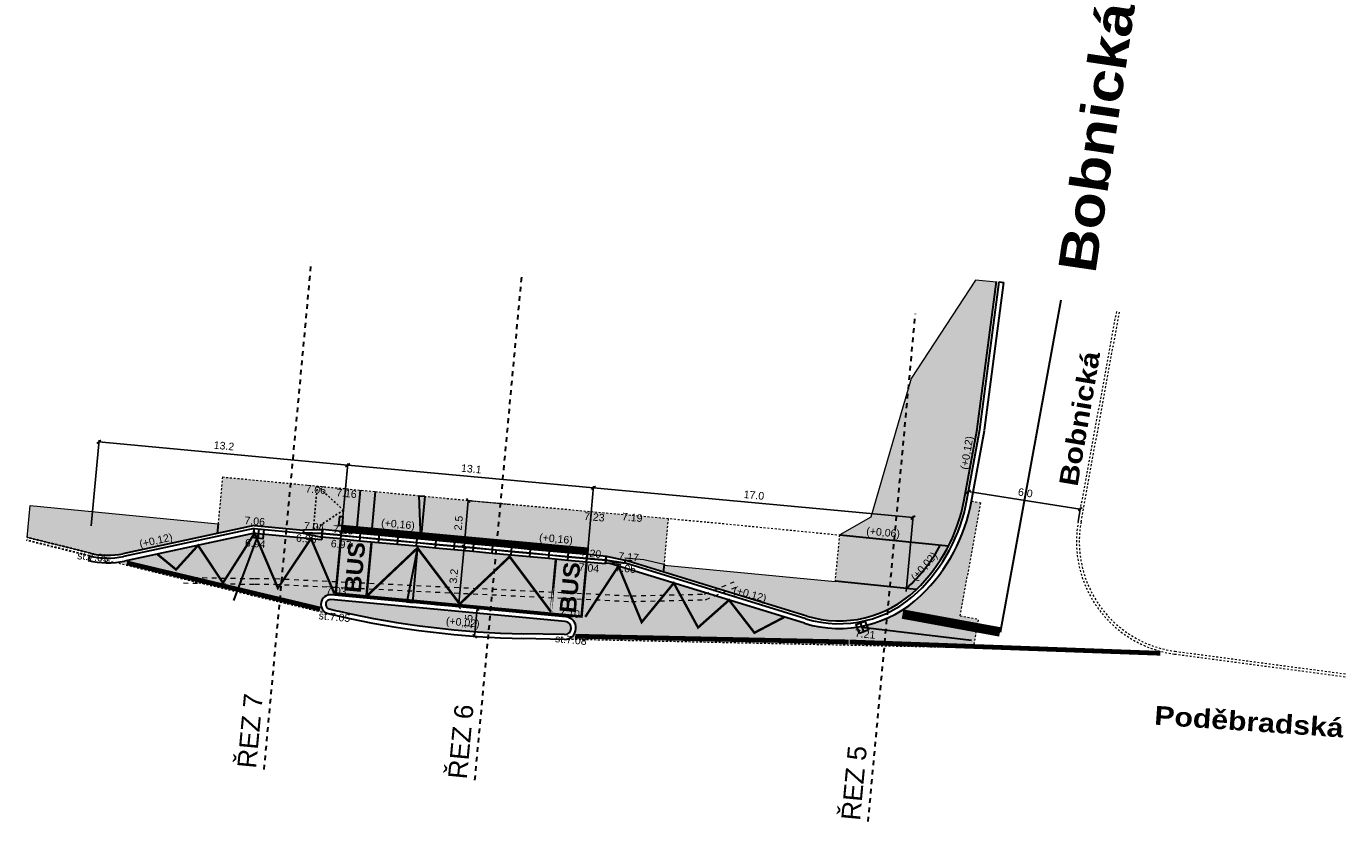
# Model space of a CAD drawing. Extents: x -698823 to -696424, y -1038555 to -1037403.
# Tile 42 of 42: x -696494 to -696424, y -1037956 to -1037914. Entities that reach past the tile are written whole.
import ezdxf
from ezdxf.enums import TextEntityAlignment as Align

# ---------------------------------------------------------------- set-up
doc = ezdxf.new("R2010")
doc.units = 0
for name, pattern in [('ČÁRKOVANÁ10-10', [0.2, 0.1, -0.1]), ('ČÁRKOVANÁ100-100', [2, 1, -1]), ('ČÁRKOVANÁ25-25', [0.5, 0.25, -0.25])]:
    doc.linetypes.add(name, pattern=pattern)
for name, color, linetype, lineweight in [('1-Koty 250', 7, 'Continuous', 25), ('1-Návrh', 1, 'Continuous', 30), ('1-Návrh -varianty', 1, 'ČÁRKOVANÁ10-10', 15), ('1-návrh-parková obruba', 22, 'Continuous', 30), ('1-návrh-parková obruba-převýšená', 142, 'Continuous', 30), ('1-návrh-stávající obruby', 21, 'ČÁRKOVANÁ10-10', 30), ('1-návrh-varovný pás', 34, 'Continuous', 30), ('1-návrh-VP', 30, 'Continuous', 30), ('1-návrh-zakončení na stav', 1, 'ČÁRKOVANÁ10-10', 15), ('1-návrh-zastávky obruby', 20, 'Continuous', 30), ('1-popis 250', 7, 'Continuous', 30), ('1-popis ulic', 7, 'Continuous', 25), ('1-rampy', 12, 'ČÁRKOVANÁ10-10', 25), ('1-VDZ', 150, 'Continuous', 30), ('1-vpusti', 24, 'Continuous', 30), ('1-řezy', 7, 'ČÁRKOVANÁ25-25', 30), ('1-šrafy-chodník', 41, 'Continuous', 5), ('1-šrafy-komunikace', 254, 'Continuous', 5), ('1-šrafy-pojížděný pás', 53, 'Continuous', 5), ('1-šrafy-varovné pásy', 43, 'Continuous', 5), ('1-šrafy-zeleň', 71, 'Continuous', 5), ('2-CHRÁNIČKY', 190, 'ČÁRKOVANÁ25-25', 15), ('2-výšky', 5, 'Continuous', 30)]:
    doc.layers.add(name, color=color, linetype=linetype, lineweight=lineweight)
doc.styles.add('arial', font='arial.ttf')
doc.styles.add('arial black', font='txt')
doc.linetypes.add('Kanalizace_splaskova_podz', pattern='A,0.7,-0.3,[102,cadkon.shx,S=0.1,R=0,X=0,Y=0.1],-0.1,[102,cadkon.shx,S=0.1,R=0,X=0.4,Y=0.1],0.6,-0.3', length=2)
doc.dimstyles.new('250', dxfattribs={"dimtxt": 0.4, "dimasz": 0.2, "dimexe": 0.09, "dimexo": 0, "dimgap": 0.2, "dimtad": 1, "dimdec": 1, "dimrnd": 0.01, "dimzin": 0, "dimdsep": 46, "dimtxsty": 'arial', "dimblk1": 'OBLIQUE', "dimblk2": 'OBLIQUE', "dimsah": 1, "dimcen": 0, "dimclrd": 256, "dimclre": 256, "dimclrt": 256, "dimazin": 0, "dimtfac": 1, "dimtdec": 1, "dimtofl": 0, "dimtmove": 0, "dimatfit": 3, "dimldrblk": 'OBLIQUE', "dimfxl": 1, "dimtolj": 1, "dimtzin": 0, "dimlwd": -1, "dimlwe": -1, "dimarcsym": 0})

# ---------------------------------------------------------------- blocks, each defined once
blk = doc.blocks.new('HK 400-310-H25')
for p, q in [((0, 0), (0, -0.4)), ((0, 0), (1.006, -0.125)), ((0, -0.22), (1, -0.276)), ((1.006, -0.275), (0, -0.4)), ((1.006, -0.125), (1.006, -0.275))]:
    blk.add_line(p, q)
at = {"lineweight": 5}
for p, q in [((0, -0.19), (1.006, -0.246)), ((0, -0.2), (1.006, -0.256))]:
    blk.add_line(p, q, dxfattribs=at)
blk = doc.blocks.new('HK 400-330')
for p, q in [((0, -0.4), (0, 0)), ((0, 0), (1.006, 0)), ((0, -0.22), (1.006, -0.22)), ((0, -0.4), (1.006, -0.4)), ((1.006, -0.4), (1.006, 0))]:
    blk.add_line(p, q)
at = {"lineweight": 5}
for p, q in [((0, -0.19), (1.006, -0.19)), ((0, -0.2), (1.006, -0.2))]:
    blk.add_line(p, q, dxfattribs=at)
blk = doc.blocks.new('_OBLIQUE')
at = {"color": 0, "linetype": 'ByBlock'}
blk.add_line((-0.5, -0.5), (0.5, 0.5), dxfattribs=at)
blk = doc.blocks.new('*D146')
at = {"layer": '1-Koty 250'}
for p, q in [((-696471.103, -1037941.104), (-696470.881, -1037938.637)), ((-696470.881, -1037938.637), (-696470.97, -1037938.629)), ((-696471.103, -1037941.104), (-696471.193, -1037941.096))]:
    blk.add_line(p, q, dxfattribs=at)
at = {"layer": '1-Koty 250', "xscale": 0.2, "yscale": 0.2, "zscale": 0.2}
for p, rotation in [((-696470.881, -1037938.637), 84.84270915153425), ((-696471.103, -1037941.104), 264.8427091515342)]:
    blk.add_blockref('_OBLIQUE', p, dxfattribs=dict(at, rotation=rotation))
at = {"layer": '1-Koty 250', "insert": (-696471.395, -1037939.834), "char_height": 0.4, "attachment_point": 5, "rotation": 84.84271, "style": 'arial'}
blk.add_mtext('\\A1;2.5', dxfattribs=at)
blk = doc.blocks.new('*D147')
at = {"layer": '1-Koty 250'}
for p, q in [((-696471.389, -1037944.268), (-696471.103, -1037941.104)), ((-696471.11, -1037941.103), (-696471.014, -1037941.112)), ((-696472.568, -1037944.161), (-696471.299, -1037944.276))]:
    blk.add_line(p, q, dxfattribs=at)
at = {"layer": '1-Koty 250', "xscale": 0.2, "yscale": 0.2, "zscale": 0.2}
for p, rotation in [((-696471.103, -1037941.104), 84.84270915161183), ((-696471.389, -1037944.268), 264.8427091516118)]:
    blk.add_blockref('_OBLIQUE', p, dxfattribs=dict(at, rotation=rotation))
at = {"layer": '1-Koty 250', "insert": (-696471.649, -1037942.649), "char_height": 0.4, "attachment_point": 5, "rotation": 84.84271, "style": 'arial'}
blk.add_mtext('\\A1;3.2', dxfattribs=at)
blk = doc.blocks.new('*D148')
at = {"layer": '1-Koty 250'}
for p, q in [((-696444.495, -1037938.824), (-696444.38, -1037938.083)), ((-696444.394, -1037938.172), (-696438.463, -1037939.095)), ((-696438.564, -1037939.746), (-696438.449, -1037939.006))]:
    blk.add_line(p, q, dxfattribs=at)
at = {"layer": '1-Koty 250', "xscale": 0.2, "yscale": 0.2, "zscale": 0.2}
for p, rotation in [((-696444.394, -1037938.172), 171.1570127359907), ((-696438.463, -1037939.095), 351.1570127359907)]:
    blk.add_blockref('_OBLIQUE', p, dxfattribs=dict(at, rotation=rotation))
at = {"layer": '1-Koty 250', "insert": (-696441.366, -1037938.234), "char_height": 0.4, "attachment_point": 5, "rotation": 351.15701, "style": 'arial'}
blk.add_mtext('\\A1;6.0', dxfattribs=at)
blk = doc.blocks.new('*D149')
at = {"layer": '1-Koty 250'}
for p, q in [((-696477.594, -1037940.279), (-696477.258, -1037936.674)), ((-696477.267, -1037936.763), (-696464.245, -1037937.975)), ((-696464.572, -1037941.491), (-696464.237, -1037937.885))]:
    blk.add_line(p, q, dxfattribs=at)
at = {"layer": '1-Koty 250', "xscale": 0.2, "yscale": 0.2, "zscale": 0.2}
for p, rotation in [((-696477.267, -1037936.763), 174.6835917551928), ((-696464.245, -1037937.975), 354.6835917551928)]:
    blk.add_blockref('_OBLIQUE', p, dxfattribs=dict(at, rotation=rotation))
at = {"layer": '1-Koty 250', "insert": (-696470.718, -1037936.966), "char_height": 0.4, "attachment_point": 5, "rotation": 354.68359, "style": 'arial'}
blk.add_mtext('\\A1;13.1', dxfattribs=at)
blk = doc.blocks.new('*D150')
at = {"layer": '1-Koty 250'}
for p, q in [((-696464.572, -1037941.491), (-696464.237, -1037937.885)), ((-696464.245, -1037937.975), (-696447.318, -1037939.55)), ((-696447.682, -1037943.464), (-696447.31, -1037939.46))]:
    blk.add_line(p, q, dxfattribs=at)
at = {"layer": '1-Koty 250', "xscale": 0.2, "yscale": 0.2, "zscale": 0.2}
for p, rotation in [((-696464.245, -1037937.975), 174.6835917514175), ((-696447.318, -1037939.55), 354.6835917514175)]:
    blk.add_blockref('_OBLIQUE', p, dxfattribs=dict(at, rotation=rotation))
at = {"layer": '1-Koty 250', "insert": (-696455.744, -1037938.36), "char_height": 0.4, "attachment_point": 5, "rotation": 354.68359, "style": 'arial'}
blk.add_mtext('\\A1;17.0', dxfattribs=at)
blk = doc.blocks.new('*D151')
at = {"layer": '1-Koty 250'}
for p, q in [((-696490.865, -1037939.982), (-696490.443, -1037935.447)), ((-696477.267, -1037936.763), (-696490.451, -1037935.536)), ((-696477.384, -1037938.021), (-696477.258, -1037936.674))]:
    blk.add_line(p, q, dxfattribs=at)
at = {"layer": '1-Koty 250', "xscale": 0.2, "yscale": 0.2, "zscale": 0.2}
for p, rotation in [((-696490.451, -1037935.536), 174.6835917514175), ((-696477.267, -1037936.763), 354.6835917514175)]:
    blk.add_blockref('_OBLIQUE', p, dxfattribs=dict(at, rotation=rotation))
at = {"layer": '1-Koty 250', "insert": (-696483.821, -1037935.747), "char_height": 0.4, "attachment_point": 5, "rotation": 354.68359, "style": 'arial'}
blk.add_mtext('\\A1;13.2', dxfattribs=at)
blk = doc.blocks.new('*D152')
at = {"layer": '1-Koty 250'}
for p, q in [((-696470.542, -1037945.831), (-696470.406, -1037944.362)), ((-696470.447, -1037944.359), (-696470.316, -1037944.371)), ((-696470.583, -1037945.827), (-696470.453, -1037945.839))]:
    blk.add_line(p, q, dxfattribs=at)
at = {"layer": '1-Koty 250', "xscale": 0.2, "yscale": 0.2, "zscale": 0.2}
for p, rotation in [((-696470.406, -1037944.362), 84.68359177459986), ((-696470.542, -1037945.831), 264.6835917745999)]:
    blk.add_blockref('_OBLIQUE', p, dxfattribs=dict(at, rotation=rotation))
at = {"layer": '1-Koty 250', "insert": (-696470.876, -1037945.059), "char_height": 0.4, "attachment_point": 5, "rotation": 84.68359, "style": 'arial'}
blk.add_mtext('\\A1;1.5', dxfattribs=at)
blk = doc.blocks.new('vpusť')
blk.add_line((-0.25, 0), (0.25, 0))
blk.add_lwpolyline([(-0.25, 0.25), (0.25, 0.25), (0.25, -0.25), (-0.25, -0.25)], close=True)
blk = doc.blocks.new('bus-12m')
at = {"const_width": 0.12}
for points in [[(-10.5, 2.9), (-10.5, 2.9), (-12, 2.9), (-12, 0)], [(0, 0), (0, 2.9), (-1.5, 2.9), (-1.5, 0), (-1.5, 2.9), (-10.5, 2.9)], [(-10.5, 2.802), (-10.5, 2.802), (-8.25, 0.1), (-6.048, 2.84), (-3.75, 0.1), (-1.5, 2.9)]]:
    blk.add_lwpolyline(points, dxfattribs=at)
blk.add_lwpolyline([(-10.5, 2.9), (-10.5, 0), (-10.5, 2.9)], close=True, dxfattribs=at)
at = {"style": 'arial black'}
for p in [(-11.706, 1.427), (-1.206, 1.427)]:
    blk.add_text('BUS', height=0.8, rotation=270.03506, dxfattribs=at).set_placement(p, align=Align.CENTER)

msp = doc.modelspace()

# ---------------------------------------------------------------- hatches: boundary and pattern name
at = {"layer": '1-šrafy-chodník'}
for points in [[(-696476.587, -1037938.093), (-696483.902, -1037937.396), (-696484.127, -1037939.82), (-696484.181, -1037940.392), (-696482.22, -1037939.973), (-696479.609, -1037940.216), (-696479.609, -1037940.217), (-696478.595, -1037940.186), (-696477.594, -1037940.279), (-696477.566, -1037939.98), (-696477.566, -1037939.98), (-696476.769, -1037940.054)], [(-696460.492, -1037942.036), (-696460.272, -1037939.595), (-696470.74, -1037938.65), (-696475.777, -1037938.174), (-696475.973, -1037940.128), (-696464.544, -1037941.192), (-696464.572, -1037941.491), (-696463.57, -1037941.584), (-696462.58, -1037941.801), (-696460.531, -1037942.43)], [(-696445.861, -1037940.991), (-696451.197, -1037940.468), (-696451.435, -1037942.903), (-696447.653, -1037943.281, 0.086677)]]:
    msp.add_hatch(color=256, dxfattribs=at).paths.add_polyline_path(points)
at = {"layer": '1-šrafy-komunikace'}
h = msp.add_hatch(color=256, dxfattribs=at)
edge = h.paths.add_edge_path()
edge.add_line((-696463.374, -1037941.975), (-696463.607, -1037941.982))
edge.add_line((-696463.607, -1037941.982), (-696463.892, -1037941.956))
edge.add_line((-696463.892, -1037941.956), (-696464.108, -1037941.935))
edge.add_line((-696464.108, -1037941.935), (-696464.609, -1037941.889))
edge.add_line((-696464.609, -1037941.889), (-696465.611, -1037941.796))
edge.add_line((-696465.611, -1037941.796), (-696466.612, -1037941.702))
edge.add_line((-696466.612, -1037941.702), (-696467.614, -1037941.609))
edge.add_line((-696467.614, -1037941.609), (-696468.616, -1037941.516))
edge.add_line((-696468.616, -1037941.516), (-696469.617, -1037941.423))
edge.add_line((-696469.617, -1037941.423), (-696470.619, -1037941.33))
edge.add_line((-696470.619, -1037941.33), (-696471.621, -1037941.236))
edge.add_line((-696471.621, -1037941.236), (-696472.622, -1037941.143))
edge.add_line((-696472.622, -1037941.143), (-696473.624, -1037941.05))
edge.add_line((-696473.624, -1037941.05), (-696474.626, -1037940.957))
edge.add_line((-696474.626, -1037940.957), (-696475.628, -1037940.863))
edge.add_line((-696475.628, -1037940.863), (-696476.629, -1037940.77))
edge.add_line((-696476.629, -1037940.77), (-696477.631, -1037940.677))
edge.add_line((-696477.631, -1037940.677), (-696478.633, -1037940.584))
edge.add_line((-696478.633, -1037940.584), (-696478.645, -1037940.708))
edge.add_line((-696478.645, -1037940.708), (-696482.2, -1037940.377))
edge.add_line((-696482.2, -1037940.377), (-696489.096, -1037941.851))
edge.add_arc((-696489.984, -1037937.695), 4.25, 275.77308, 282.06074, ccw=False)
edge.add_line((-696489.556, -1037941.923), (-696487.48, -1037942.44))
edge.add_line((-696487.48, -1037942.44), (-696482.61, -1037943.6))
edge.add_arc((-696107.995, -1036381.602), 1606.292, 256.513433, 256.671424)
edge.add_arc((-696478.186, -1037944.141), 0.5, 84.68359, 256.67142, ccw=False)
edge.add_line((-696478.14, -1037943.643), (-696465.717, -1037944.799))
edge.add_arc((-696465.773, -1037945.396), 0.6, -91.20574, 84.68359, ccw=False)
edge.add_line((-696465.785, -1037945.996), (-696444.113, -1037946.452))
edge.add_line((-696444.113, -1037946.452), (-696443.835, -1037944.935))
edge.add_line((-696443.835, -1037944.935), (-696444.819, -1037944.755))
edge.add_line((-696444.819, -1037944.755), (-696443.722, -1037938.764))
edge.add_line((-696443.722, -1037938.764), (-696444.214, -1037938.674))
edge.add_arc((-696453.312, -1037937.006), 9.25, 313.89384, 349.61482, ccw=False)
edge.add_arc((-696451.232, -1037939.168), 6.25, 252.91365, 313.89384, ccw=False)
edge.add_line((-696453.068, -1037945.142), (-696463.374, -1037941.975))
at = {"layer": '1-šrafy-pojížděný pás'}
msp.add_hatch(color=256, dxfattribs=at).paths.add_polyline_path([(-696465.74, -1037945.048), (-696478.163, -1037943.892, 0.932416), (-696478.244, -1037944.384, 0.000085), (-696477.711, -1037944.51, 0.050097), (-696468.068, -1037945.698), (-696465.78, -1037945.746, 0.964756)])
at = {"layer": '1-šrafy-varovné pásy'}
msp.add_hatch(color=256, dxfattribs=at).paths.add_polyline_path([(-696475.791, -1037938.169), (-696476.587, -1037938.093), (-696476.769, -1037940.054), (-696475.973, -1037940.128)])
h = msp.add_hatch(dxfattribs=at)
h.set_pattern_fill('ANSI32', color=256, scale=0.01, angle=39.69, style=0)
h.set_pattern_definition([(84.69, (-1.9914, 0.18531), (-0.094841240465, 0.0088148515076), []), (84.69, (-1.95684, 0.21399), (-0.094841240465, 0.0088148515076), [])])
h.paths.add_polyline_path([(-696477.566, -1037939.98), (-696477.594, -1037940.279), (-696476.592, -1037940.372), (-696475.59, -1037940.465), (-696474.589, -1037940.558), (-696473.587, -1037940.652), (-696472.585, -1037940.745), (-696471.584, -1037940.838), (-696470.582, -1037940.931), (-696469.58, -1037941.024), (-696468.579, -1037941.118), (-696467.577, -1037941.211), (-696466.575, -1037941.304), (-696465.574, -1037941.397), (-696464.572, -1037941.491), (-696464.544, -1037941.192)])
h = msp.add_hatch(color=256, dxfattribs=at)
edge = h.paths.add_edge_path()
edge.add_arc((-696453.312, -1037937.006), 8.85, 314.35595, 332.93229)
edge.add_line((-696445.431, -1037941.034), (-696445.861, -1037940.991))
edge.add_arc((-696453.312, -1037937.006), 8.45, 312.04632, 331.86159, ccw=False)
edge.add_line((-696447.653, -1037943.281), (-696447.125, -1037943.334))
at = {"layer": '1-šrafy-zeleň'}
h = msp.add_hatch(color=256, dxfattribs=at)
edge = h.paths.add_edge_path()
edge.add_line((-696442.903, -1037927.069), (-696444.001, -1037926.979))
edge.add_line((-696444.001, -1037926.979), (-696447.41, -1037932.188))
edge.add_line((-696447.41, -1037932.188), (-696449.55, -1037939.52))
edge.add_line((-696449.55, -1037939.52), (-696451.197, -1037940.468))
edge.add_line((-696451.197, -1037940.468), (-696445.431, -1037941.034))
edge.add_arc((-696453.312, -1037937.006), 8.85, 332.93229, 349.62445)
edge.add_line((-696444.607, -1037938.6), (-696443.923, -1037934.87))
edge.add_line((-696443.923, -1037934.87), (-696442.903, -1037927.069))
h = msp.add_hatch(color=256, dxfattribs=at)
edge = h.paths.add_edge_path()
edge.add_line((-696484.133, -1037939.88), (-696484.181, -1037940.392))
edge.add_line((-696484.181, -1037940.392), (-696489.18, -1037941.46))
edge.add_arc((-696489.984, -1037937.695), 3.85, 256.02316, 282.06074, ccw=False)
edge.add_line((-696490.914, -1037941.431), (-696494.254, -1037940.599))
edge.add_line((-696494.254, -1037940.599), (-696494.089, -1037938.905))
edge.add_line((-696494.089, -1037938.905), (-696484.133, -1037939.88))
h = msp.add_hatch(color=256, dxfattribs=at)
edge = h.paths.add_edge_path()
edge.add_line((-696447.125, -1037943.334), (-696451.435, -1037942.9))
edge.add_line((-696451.435, -1037942.9), (-696451.441, -1037942.95))
edge.add_line((-696451.441, -1037942.95), (-696460.496, -1037942.086))
edge.add_line((-696460.496, -1037942.086), (-696460.531, -1037942.43))
edge.add_line((-696460.531, -1037942.43), (-696452.951, -1037944.76))
edge.add_arc((-696451.232, -1037939.168), 5.85, 252.91365, 314.5905)

# ---------------------------------------------------------------- linework, layer by layer
at = {"layer": '1-Návrh'}
for p, q in [((-696443.923, -1037934.87), (-696442.899, -1037927.035)), ((-696443.775, -1037934.889), (-696442.75, -1037927.054)), ((-696444.607, -1037938.6), (-696443.925, -1037934.876)), ((-696444.459, -1037938.627), (-696443.775, -1037934.889)), ((-696452.951, -1037944.76), (-696462.585, -1037941.799)), ((-696452.995, -1037944.903), (-696462.6, -1037941.951))]:
    msp.add_line(p, q, dxfattribs=at)
for centre, radius, start, end in [((-696453.312, -1037937.006), 8.85, 313.89384, 349.62445), ((-696453.312, -1037937.006), 9, 313.89384, 349.62445), ((-696451.232, -1037939.168), 6, 252.91365, 313.89384), ((-696451.232, -1037939.168), 5.85, 252.91365, 313.89384)]:
    msp.add_arc(centre, radius, start, end, dxfattribs=at)
at = {"layer": '1-Návrh -varianty'}
for p, q in [((-696438.564, -1037939.746), (-696436.514, -1037928.551)), ((-696438.417, -1037939.773), (-696436.367, -1037928.578)), ((-696433.433, -1037946.626), (-696424.4, -1037947.826)), ((-696433.453, -1037946.775), (-696424.42, -1037947.975))]:
    msp.add_line(p, q, dxfattribs=at)
for radius in [6, 5.85]:
    msp.add_arc((-696432.662, -1037940.827), radius, 169.62445, 262.43136, dxfattribs=at)
at = {"layer": '1-návrh-parková obruba'}
msp.add_line((-696484.132, -1037939.87), (-696484.181, -1037940.392), dxfattribs=at)
at = {"layer": '1-návrh-parková obruba-převýšená'}
msp.add_line((-696451.197, -1037940.468), (-696445.431, -1037941.034), dxfattribs=at)
at = {"layer": '1-návrh-stávající obruby'}
for p, q in [((-696490.95, -1037941.576), (-696494.29, -1037940.745)), ((-696490.914, -1037941.431), (-696494.254, -1037940.599))]:
    msp.add_line(p, q, dxfattribs=at)
at = {"layer": '1-návrh-varovný pás'}
for p, q in [((-696476.769, -1037940.054), (-696476.587, -1037938.093)), ((-696475.973, -1037940.128), (-696475.791, -1037938.169)), ((-696477.566, -1037939.98), (-696477.594, -1037940.279)), ((-696477.594, -1037940.279), (-696464.572, -1037941.491)), ((-696464.544, -1037941.192), (-696477.566, -1037939.98)), ((-696464.544, -1037941.192), (-696464.572, -1037941.491)), ((-696460.531, -1037942.43), (-696460.491, -1037942.036)), ((-696451.435, -1037942.903), (-696447.125, -1037943.334))]:
    msp.add_line(p, q, dxfattribs=at)
msp.add_arc((-696453.312, -1037937.006), 8.45, 312.04632, 331.86159, dxfattribs=at)
at = {"layer": '1-návrh-VP'}
for p, q in [((-696443.527, -1037934.922), (-696442.502, -1037927.087)), ((-696442.75, -1037927.054), (-696442.502, -1037927.087)), ((-696444.214, -1037938.674), (-696443.529, -1037934.934)), ((-696482.2, -1037940.377), (-696489.096, -1037941.851)), ((-696482.2, -1037940.377), (-696478.645, -1037940.708)), ((-696478.633, -1037940.584), (-696478.645, -1037940.708)), ((-696490.95, -1037941.576), (-696491.01, -1037941.819)), ((-696453.068, -1037945.142), (-696463.374, -1037941.975)), ((-696465.74, -1037945.048), (-696478.163, -1037943.892)), ((-696465.717, -1037944.799), (-696478.14, -1037943.643)), ((-696465.785, -1037945.996), (-696468.062, -1037945.948)), ((-696465.78, -1037945.746), (-696468.057, -1037945.698))]:
    msp.add_line(p, q, dxfattribs=at)
msp.add_lwpolyline([(-696478.244, -1037944.384, 0.000085), (-696477.711, -1037944.51)], format="xyb", dxfattribs=at)
for centre, radius, start, end in [((-696453.312, -1037937.006), 9.25, 313.89384, 349.62445), ((-696489.984, -1037937.695), 4.25, 256.02316, 282.06074), ((-696478.186, -1037944.141), 0.5, 84.68359, 256.67142), ((-696478.186, -1037944.141), 0.25, 84.68359, 256.67142), ((-696451.232, -1037939.168), 6.25, 252.91365, 313.89384), ((-696107.995, -1036381.602), 1606.292, 256.671423, 256.690969), ((-696466.977, -1037897.107), 48.603, 257.24107, 268.87573), ((-696466.977, -1037897.108), 48.852, 257.23805, 268.87557), ((-696465.773, -1037945.396), 0.6, 268.79426, 84.68359), ((-696465.773, -1037945.396), 0.35, 268.79426, 84.68359)]:
    msp.add_arc(centre, radius, start, end, dxfattribs=at)
at = {"layer": '1-návrh-zakončení na stav'}
for p, q in [((-696483.902, -1037937.396), (-696484.132, -1037939.87)), ((-696483.902, -1037937.396), (-696475.791, -1037938.169)), ((-696475.791, -1037938.169), (-696468.749, -1037938.835)), ((-696470.74, -1037938.65), (-696458.22, -1037939.78)), ((-696444.819, -1037944.755), (-696443.722, -1037938.764)), ((-696444.214, -1037938.674), (-696443.722, -1037938.764)), ((-696460.496, -1037942.086), (-696460.272, -1037939.595)), ((-696458.22, -1037939.78), (-696451.197, -1037940.468)), ((-696451.44, -1037942.95), (-696451.197, -1037940.468)), ((-696490.95, -1037941.576), (-696487.48, -1037942.44)), ((-696487.48, -1037942.44), (-696482.61, -1037943.6)), ((-696444.819, -1037944.755), (-696443.835, -1037944.935)), ((-696444.113, -1037946.452), (-696443.835, -1037944.935)), ((-696444.113, -1037946.452), (-696465.785, -1037945.996))]:
    msp.add_line(p, q, dxfattribs=at)
msp.add_arc((-696107.995, -1036381.602), 1606.292, 256.513432, 256.671423, dxfattribs=at)
at = {"layer": '1-návrh-zastávky obruby'}
for p, q in [((-696482.22, -1037939.973), (-696489.18, -1037941.46)), ((-696482.215, -1037940.125), (-696489.148, -1037941.606)), ((-696482.22, -1037939.973), (-696479.609, -1037940.216)), ((-696482.215, -1037940.125), (-696479.623, -1037940.366))]:
    msp.add_line(p, q, dxfattribs=at)
msp.add_lwpolyline([(-696477.566, -1037939.98), (-696477.73, -1037939.965), (-696477.685, -1037939.482), (-696477.521, -1037939.497)], close=True, dxfattribs=at)
for radius in [4, 3.85]:
    msp.add_arc((-696489.984, -1037937.695), radius, 256.02316, 282.06074, dxfattribs=at)
at = {"layer": '1-rampy'}
for p, q in [((-696479.087, -1037940.14), (-696478.877, -1037937.882)), ((-696477.594, -1037940.279), (-696477.384, -1037938.021)), ((-696464.572, -1037941.491), (-696464.36, -1037939.209))]:
    msp.add_line(p, q, dxfattribs=at)
msp.add_lwpolyline([(-696478.877, -1037937.875), (-696477.489, -1037939.15), (-696479.102, -1037940.201)], dxfattribs=at)
at = {"layer": '1-VDZ'}
msp.add_line((-696442.687, -1037945.606), (-696439.466, -1037928.013), dxfattribs=at)
at = {"layer": '1-VDZ', "color": 40, "const_width": 0.125}
for points in [[(-696477.979, -1037943.557), (-696479.213, -1037940.656), (-696480.965, -1037943.277), (-696482.2, -1037940.377), (-696483.876, -1037943.003), (-696485.196, -1037941.018), (-696486.361, -1037942.299), (-696487.359, -1037941.48)], [(-696464.68, -1037944.806), (-696462.921, -1037942.114), (-696461.693, -1037945.086), (-696459.992, -1037943.014), (-696458.706, -1037945.367), (-696457.063, -1037943.914), (-696455.72, -1037945.647), (-696454.135, -1037944.815)]]:
    msp.add_lwpolyline(points, dxfattribs=at)
at = {"layer": '1-VDZ', "linetype": 'ČÁRKOVANÁ100-100', "ltscale": 0.5, "const_width": 0.25}
for points in [[(-696488.973, -1037941.945), (-696478.727, -1037944.387)], [(-696465.217, -1037945.83), (-696450.734, -1037946.132)]]:
    msp.add_lwpolyline(points, dxfattribs=at)
at = {"layer": '1-VDZ', "const_width": 0.5}
msp.add_lwpolyline([(-696447.871, -1037944.657), (-696442.71, -1037945.602)], dxfattribs=at)
at = {"layer": '1-VDZ', "linetype": 'ČÁRKOVANÁ100-100', "ltscale": 1.5, "const_width": 0.25}
msp.add_lwpolyline([(-696450.677, -1037946.133), (-696434.209, -1037946.733)], dxfattribs=at)
at = {"layer": '1-vpusti', "linetype": 'Kanalizace_splaskova_podz'}
for points in [[(-696481.989, -1037940.397), (-696483.322, -1037943.934)], [(-696450.009, -1037945.353), (-696444.217, -1037946.047)]]:
    msp.add_lwpolyline(points, dxfattribs=at)
at = {"layer": '1-řezy'}
for p, q in [((-696481.693, -1037952.886), (-696479.191, -1037925.998)), ((-696470.528, -1037953.455), (-696468.026, -1037926.566)), ((-696449.695, -1037955.648), (-696447.192, -1037928.76))]:
    msp.add_line(p, q, dxfattribs=at)
at = {"layer": '1-šrafy-chodník'}
msp.add_lwpolyline([(-696462.581, -1037941.676), (-696461.579, -1037941.769), (-696460.589, -1037941.987), (-696460.56, -1037941.994), (-696460.49, -1037942.018)], dxfattribs=at)
at = {"layer": '1-šrafy-zeleň'}
for points in [[(-696442.903, -1037927.069), (-696444.001, -1037926.979), (-696447.41, -1037932.188), (-696449.55, -1037939.52), (-696451.197, -1037940.468), (-696445.431, -1037941.034, 0.072962), (-696444.607, -1037938.6), (-696443.923, -1037934.87)], [(-696484.133, -1037939.88), (-696484.181, -1037940.392), (-696489.18, -1037941.46, -0.114102), (-696490.914, -1037941.431), (-696494.254, -1037940.599), (-696494.089, -1037938.905)], [(-696447.125, -1037943.334), (-696451.435, -1037942.9), (-696451.441, -1037942.95), (-696460.496, -1037942.086), (-696460.531, -1037942.43), (-696452.951, -1037944.76, 0.275807)]]:
    msp.add_lwpolyline(points, format="xyb", close=True, dxfattribs=at)
at = {"layer": '2-CHRÁNIČKY'}
for points in [[(-696485.975, -1037943.008), (-696482.196, -1037943.08), (-696481.117, -1037943.08), (-696462.232, -1037943.99), (-696458.308, -1037943.899), (-696456.675, -1037943.217)], [(-696485.969, -1037942.708), (-696482.194, -1037942.78), (-696481.109, -1037942.78), (-696462.228, -1037943.69), (-696458.372, -1037943.601), (-696456.79, -1037942.94)]]:
    msp.add_lwpolyline(points, dxfattribs=at)
at = {"layer": '2-výšky', "linetype": 'ByBlock'}
for points in [[(-696473.177, -1037938.416), (-696473.387, -1037940.67), (-696473.478, -1037938.388), (-696473.177, -1037938.416)], [(-696473.825, -1037944.044), (-696473.547, -1037941.057), (-696474.126, -1037944.016), (-696473.825, -1037944.044)]]:
    msp.add_lwpolyline(points, close=True, dxfattribs=at)

# ---------------------------------------------------------------- block references
at = {"layer": '1-návrh-zastávky obruby', "xscale": -1}
for name, p, rotation in [('HK 400-310-H25', (-696478.595, -1037940.186), 354.6835917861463), ('HK 400-330', (-696477.594, -1037940.279), 354.683591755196)]:
    msp.add_blockref(name, p, dxfattribs=dict(at, rotation=rotation))
at = {"layer": '1-návrh-zastávky obruby'}
for name, p, rotation in [('HK 400-330', (-696477.594, -1037940.279), 354.6835917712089), ('HK 400-330', (-696476.592, -1037940.372), 354.6835917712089), ('HK 400-330', (-696475.59, -1037940.465), 354.6835917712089), ('HK 400-330', (-696474.589, -1037940.558), 354.6835917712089), ('HK 400-330', (-696473.587, -1037940.652), 354.6835917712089), ('HK 400-330', (-696472.585, -1037940.745), 354.6835917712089), ('HK 400-330', (-696471.584, -1037940.838), 354.6835917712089), ('HK 400-330', (-696470.582, -1037940.931), 354.6835917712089), ('HK 400-330', (-696469.58, -1037941.024), 354.6835917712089), ('HK 400-330', (-696468.579, -1037941.118), 354.6835917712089), ('HK 400-330', (-696467.577, -1037941.211), 354.6835917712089), ('HK 400-330', (-696466.575, -1037941.304), 354.6835917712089), ('HK 400-330', (-696465.574, -1037941.397), 354.6835917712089), ('HK 400-330', (-696464.572, -1037941.491), 354.6835917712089), ('HK 400-310-H25', (-696463.57, -1037941.584), 354.6835917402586)]:
    msp.add_blockref(name, p, dxfattribs=dict(at, rotation=rotation))
at = {"layer": '1-VDZ', "xscale": 1.09, "zscale": 1.089833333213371, "rotation": 174.6360197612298}
msp.add_blockref('bus-12m', (-696477.631, -1037940.677), dxfattribs=at)
at = {"layer": '1-vpusti'}
for p, rotation in [((-696481.989, -1037940.397), 84.68357933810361), ((-696450.009, -1037945.353), 111.2049177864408)]:
    msp.add_blockref('vpusť', p, dxfattribs=dict(at, rotation=rotation))

# ---------------------------------------------------------------- texts
at = {"layer": '1-popis 250', "style": 'arial black'}
for s, rotation, p in [('Bobnická', 80.34257, (-696438.52, -1037934.297)), ('Poděbradská', 356.08959, (-696429.511, -1037950.317))]:
    msp.add_text(s, height=1, rotation=rotation, dxfattribs=at).set_placement(p, align=Align.MIDDLE)
at = {"layer": '1-popis ulic', "color": 7, "style": 'arial black'}
msp.add_text('Bobnická', height=2, rotation=81.58507, dxfattribs=at).set_placement((-696437.647, -1037919.386), align=Align.MIDDLE)
at = {"layer": '1-řezy', "style": 'arial'}
for s, p in [('ŘEZ 7', (-696482.127, -1037952.86)), ('ŘEZ 6', (-696470.962, -1037953.429)), ('ŘEZ 5', (-696450.129, -1037955.622))]:
    msp.add_text(s, height=1, rotation=84.62873, dxfattribs=at).set_placement(p)
at = {"layer": '2-výšky', "linetype": 'ByBlock', "style": 'arial'}
for s, rotation, p in [('(+0,12)', 80.20071, (-696444.273, -1037936.147)), ('7.06', 354.69, (-696478.973, -1037938.257)), ('7.16', 354.69, (-696477.348, -1037938.463)), ('7.06', 354.69, (-696482.21, -1037939.932)), ('(+0,16)', 354.69, (-696474.62, -1037940.088)), ('7.23', 354.69, (-696464.218, -1037939.711)), ('7.19', 354.69, (-696462.21, -1037939.735)), ('(+0,12)', 12.69272, (-696487.382, -1037940.95)), ('6.96', 354.69, (-696479.48, -1037940.864)), ('7.04', 354.69, (-696479.066, -1037940.225)), ('7.13', 354.69, (-696477.528, -1037940.394)), ('(+0,16)', 354.69, (-696466.25, -1037940.865)), ('(+0,06)', 354.69, (-696448.919, -1037940.524)), ('6.94', 354.69, (-696482.185, -1037941.114)), ('6.97', 354.69, (-696477.634, -1037941.158)), ('st.7.05', 354.69, (-696490.777, -1037941.826)), ('7.20', 354.69, (-696464.397, -1037941.64)), ('7.17', 354.69, (-696462.404, -1037941.825)), ('(+0,02)', 49.13857, (-696446.586, -1037942.254)), ('7.04', 354.69, (-696464.504, -1037942.404)), ('7.05', 354.69, (-696462.553, -1037942.437)), ('7.03', 354.69, (-696477.887, -1037943.625)), ('(+0,12)', 344.23081, (-696456.006, -1037943.791)), ('st.7.05', 354.69, (-696477.985, -1037945.004)), ('7.10', 354.69, (-696465.527, -1037944.816)), ('(+0,02)', 354.69, (-696471.187, -1037945.289)), ('st.7.08', 354.69, (-696465.46, -1037946.219)), ('7.21', 354.69, (-696449.872, -1037945.916))]:
    msp.add_text(s, height=0.4, rotation=rotation, dxfattribs=at).set_placement(p, align=Align.CENTER)

# ---------------------------------------------------------------- dimensions: what is measured, and where the dimension line sits
at = {"layer": '1-Koty 250'}
for base, p1, p2, angle, picture, middle in [((-696490.451, -1037935.536), (-696477.384, -1037938.021), (-696490.865, -1037939.982), 174.68359, '*D151', (-696483.821, -1037935.747)), ((-696447.318, -1037939.55), (-696464.572, -1037941.491), (-696447.682, -1037943.464), 174.68359, '*D150', (-696455.744, -1037938.36)), ((-696471.103, -1037941.104), (-696472.568, -1037944.161), (-696471.11, -1037941.103), 264.84271, '*D147', (-696471.649, -1037942.649))]:
    dim = msp.add_linear_dim(base=base, p1=p1, p2=p2, angle=angle, dimstyle='250', override={"dimtmove": 1}, dxfattribs=at)
    dim.commit()
    dim.dimension.update_dxf_attribs({"geometry": picture, "text_midpoint": middle})
for p1, p2, distance, picture, middle in [((-696477.594, -1037940.279), (-696464.572, -1037941.491), 3.531, '*D149', (-696470.718, -1037936.966)), ((-696444.495, -1037938.824), (-696438.564, -1037939.746), 0.66, '*D148', (-696441.366, -1037938.234)), ((-696471.103, -1037941.104), (-696470.881, -1037938.637), 0, '*D146', (-696471.395, -1037939.834)), ((-696470.583, -1037945.827), (-696470.447, -1037944.359), -0.041, '*D152', (-696470.876, -1037945.059))]:
    dim = msp.add_aligned_dim(p1=p1, p2=p2, distance=distance, dimstyle='250', dxfattribs=at)
    dim.commit()
    dim.dimension.update_dxf_attribs({"geometry": picture, "text_midpoint": middle})

doc.saveas('drawing.dxf')
